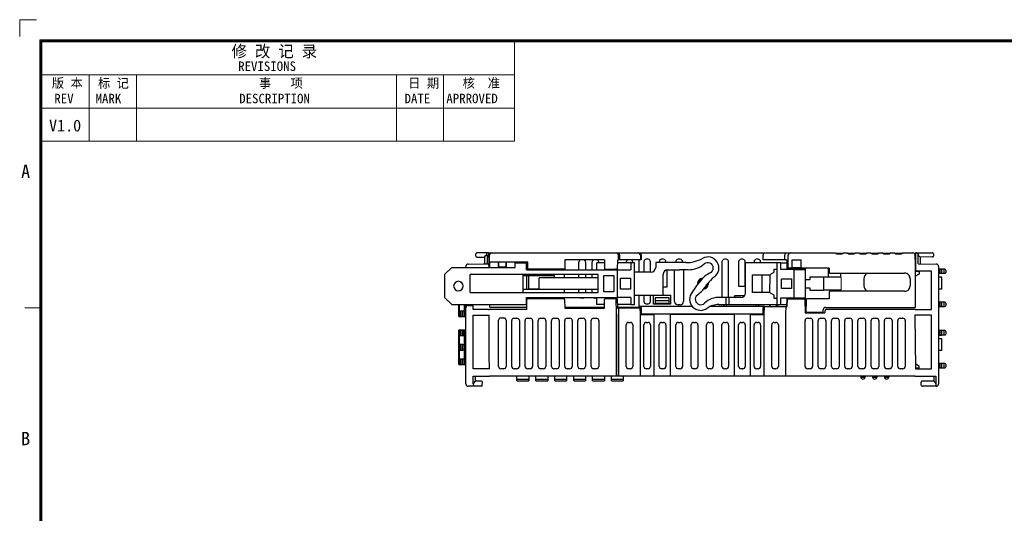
# Model space of a CAD drawing. Header units: millimetres. Extents: x 0 to 427, y 0 to 299.
# Tile 32 of 37: x 0 to 208, y 195 to 299. Entities that reach past the tile are written whole.
import ezdxf
from ezdxf.enums import TextEntityAlignment as Align

# ---------------------------------------------------------------- set-up
doc = ezdxf.new("R2010")
doc.units = ezdxf.units.MM
doc.header["$LTSCALE"] = 23.1
doc.header["$MEASUREMENT"] = 0
doc.layers.get('0').update_dxf_attribs({"lineweight": 18})
for name, color, linetype, lineweight in [('Layer0000', 7, 'Continuous', 25), ('粗实线', 7, 'Continuous', 30), ('细实线层', 7, 'Continuous', 18)]:
    doc.layers.add(name, color=color, linetype=linetype, lineweight=lineweight)
doc.styles.add('鸿蒙CAD', font='txt')

# ---------------------------------------------------------------- blocks, each defined once
blk = doc.blocks.new('Plastic_A3')
at = {"layer": '细实线层'}
for p, q in [((225.46, 633.8), (225.46, 630.27)), ((225.46, 633.8), (229, 633.8)), ((229.71, 338.7), (229.71, 629.56)), ((229.71, 629.56), (648.26, 629.56)), ((229.93, 338.92), (229.93, 629.33)), ((229.93, 629.33), (648.03, 629.33)), ((230.16, 339.15), (230.16, 629.11)), ((230.16, 629.11), (647.81, 629.11)), ((330.16, 608.11), (330.16, 629.11)), ((230.16, 622.11), (330.16, 622.11)), ((240.16, 608.11), (240.16, 622.11)), ((250.16, 608.11), (250.16, 622.11)), ((305.16, 608.11), (305.16, 622.11)), ((315.16, 608.11), (315.16, 622.11)), ((230.16, 615.11), (330.16, 615.11)), ((230.16, 608.11), (330.16, 608.11)), ((229.93, 572.83), (226.54, 572.83))]:
    blk.add_line(p, q, dxfattribs=at)
at = {"layer": '细实线层', "style": '鸿蒙CAD'}
for s, height, p in [('REVISIONS', 2, (271.68, 622.96)), ('REV', 2, (232.79, 616.13)), ('MARK', 2, (241.51, 616.13)), ('DESCRIPTION', 2, (271.9, 616.13)), ('DATE', 2, (306.89, 616.13)), ('APRROVED', 2, (315.73, 616.14)), ('A', 2.82, (225.76, 600.29)), ('B', 2.82, (225.76, 543.79))]:
    blk.add_text(s, height=height, dxfattribs=at).set_placement(p)
at = {"layer": '细实线层', "attachment_point": 7, "style": '鸿蒙CAD'}
for s, insert, char_height, width in [('修 改 记 录', (270.29, 625.59), 2.5, 21.9821), ('版 本', (232.26, 619.17), 2, 9.8795), ('标 记', (242.02, 619.17), 2, 9.692), ('事   项', (276.09, 619.17), 2, 14.2946), ('日 期', (307.65, 619.17), 2, 8.6607), ('核  准', (319.16, 619.18), 2, 11.9152)]:
    blk.add_mtext(s, dxfattribs=dict(at, insert=insert, char_height=char_height, width=width))
at = {"layer": '细实线层', "style": '鸿蒙CAD'}
for tag, p in [('V1.0', (231.67, 610.16)), ('XXXN', (538.26, 343))]:
    blk.add_attdef(tag, p, '', height=2.5, dxfattribs=at)
for tag, height, p in [('XXXE', 2.5, (540.24, 365.07)), ('XXXC', 2.5, (573.27, 365.07)), ('XXXA', 2.5, (624.03, 365.07)), ('XXXG', 2.5, (497.76, 358.07)), ('XXXD', 2.5, (573.27, 358.07)), ('XXXB', 2.5, (624.03, 358.07)), ('XXXK', 2, (514.01, 357.04)), ('mm', 2.5, (540.24, 358.07)), ('XXXM', 2.5, (501.13, 341.19))]:
    blk.add_attdef(tag, text='', height=height, dxfattribs=at).set_placement(p, align=Align.CENTER)
blk.add_attdef('XXXJ', text='', height=2.5, dxfattribs=at).set_placement((503.31, 352.09), align=Align.MIDDLE_RIGHT)

msp = doc.modelspace()

# ---------------------------------------------------------------- linework, layer by layer
for p, q in [((173.891, 244.877), (173.891, 242.077)), ((166.444, 237.427), (166.444, 238.627))]:
    msp.add_line(p, q)
at = {"layer": 'Layer0000', "color": 7, "linetype": 'Continuous', "lineweight": 25}
for p, q in [((96.584, 249.307), (96.584, 249.777)), ((96.78, 249.107), (96.83, 249.106)), ((96.833, 249.977), (96.784, 249.977)), ((96.83, 249.106), (98.386, 249.079)), ((99.128, 249.977), (96.833, 249.977)), ((98.384, 249.079), (98.384, 247.877)), ((98.386, 249.079), (98.718, 249.411)), ((98.718, 249.411), (98.791, 249.484)), ((98.834, 249.707), (98.834, 249.777)), ((99.006, 249.537), (99.006, 247.877)), ((99.279, 249.977), (99.128, 249.977)), ((99.279, 249.977), (99.298, 247.877)), ((99.279, 249.977), (99.951, 249.977)), ((99.44, 248.827), (99.451, 249.479)), ((99.444, 248.027), (99.44, 248.827)), ((101.299, 248.027), (99.444, 248.027)), ((99.444, 248.027), (99.45, 246.927)), ((99.951, 249.977), (125.836, 249.977)), ((103.07, 248.027), (101.299, 248.027)), ((101.37, 246.927), (101.37, 248.027)), ((101.385, 248.027), (101.385, 246.927)), ((102.985, 246.927), (102.985, 248.027)), ((102.999, 248.027), (102.999, 246.927)), ((107.584, 248.027), (103.07, 248.027)), ((107.384, 246.777), (107.384, 248.027)), ((107.584, 246.577), (107.584, 248.027)), ((115.384, 248.527), (115.374, 246.577)), ((123.787, 248.527), (115.384, 248.527)), ((118.383, 246.427), (118.384, 248.027)), ((119.784, 248.027), (119.785, 246.427)), ((121.183, 246.427), (121.184, 248.027)), ((122.584, 248.027), (122.584, 247.877)), ((123.787, 248.527), (123.797, 246.577)), ((125.836, 249.977), (126.28, 249.977)), ((126.28, 249.977), (126.98, 249.977)), ((126.585, 246.577), (126.596, 248.527)), ((126.779, 248.527), (126.596, 248.527)), ((126.781, 248.827), (126.777, 249.479)), ((126.781, 248.827), (126.779, 248.527)), ((126.782, 248.527), (126.779, 248.527)), ((126.982, 248.527), (126.782, 248.527)), ((126.98, 249.977), (130.884, 249.977)), ((126.98, 249.479), (126.98, 249.977)), ((126.98, 249.479), (126.984, 248.827)), ((126.984, 248.827), (126.982, 248.527)), ((131.078, 248.527), (126.982, 248.527)), ((128.384, 247.877), (128.384, 248.027)), ((129.784, 248.027), (129.784, 247.877)), ((130.884, 249.977), (131.384, 249.977)), ((130.892, 249.977), (130.884, 249.977)), ((131.184, 248.527), (131.078, 248.527)), ((131.134, 245.927), (131.134, 248.527)), ((131.384, 248.527), (131.184, 248.527)), ((131.384, 249.977), (131.584, 249.977)), ((131.384, 249.477), (131.384, 248.527)), ((131.584, 248.527), (131.384, 248.527)), ((131.584, 249.977), (157.384, 249.977)), ((131.584, 249.477), (131.584, 249.977)), ((131.584, 249.477), (131.584, 248.527)), ((132.134, 248.127), (132.134, 245.927)), ((132.634, 248.677), (132.634, 248.627)), ((133.034, 248.677), (132.634, 248.677)), ((133.034, 248.627), (133.034, 248.677)), ((133.534, 245.927), (133.534, 248.127)), ((139.683, 247.927), (134.633, 247.927)), ((134.633, 247.927), (134.633, 246.927)), ((135.384, 248.127), (135.384, 247.927)), ((135.884, 248.677), (135.884, 248.627)), ((136.284, 248.677), (135.884, 248.677)), ((136.284, 248.627), (136.284, 248.677)), ((136.784, 247.927), (136.784, 248.127)), ((138.859, 248.127), (138.859, 247.927)), ((139.359, 248.677), (139.359, 248.627)), ((139.809, 248.677), (139.359, 248.677)), ((140.283, 247.927), (139.683, 247.927)), ((139.809, 248.627), (139.809, 248.677)), ((141.003, 247.927), (140.283, 247.927)), ((140.309, 247.927), (140.309, 248.127)), ((148.659, 248.127), (148.659, 240.527)), ((149.159, 248.677), (149.159, 248.627)), ((149.559, 248.677), (149.159, 248.677)), ((149.559, 248.627), (149.559, 248.677)), ((150.059, 240.527), (150.059, 248.127)), ((152.184, 248.127), (152.184, 242.927)), ((152.684, 248.677), (152.684, 248.627)), ((153.084, 248.677), (152.684, 248.677)), ((153.084, 248.627), (153.084, 248.677)), ((153.584, 242.927), (153.584, 248.127)), ((155.434, 248.127), (155.434, 247.877)), ((155.934, 248.677), (155.934, 248.627)), ((156.334, 248.677), (155.934, 248.677)), ((156.334, 248.627), (156.334, 248.677)), ((156.834, 247.877), (156.834, 248.127)), ((157.384, 249.977), (158.084, 249.977)), ((157.384, 249.977), (157.384, 249.477)), ((157.384, 248.484), (157.384, 249.477)), ((157.584, 248.485), (157.384, 248.484)), ((157.784, 248.486), (157.584, 248.485)), ((159.834, 248.493), (157.784, 248.486)), ((158.084, 249.977), (161.987, 249.977)), ((161.987, 248.501), (159.834, 248.493)), ((161.987, 249.977), (162.687, 249.977)), ((161.987, 249.977), (161.987, 249.477)), ((161.987, 248.501), (161.987, 249.477)), ((162.187, 248.501), (161.987, 248.501)), ((162.187, 248.501), (162.215, 248.501)), ((162.215, 248.501), (162.358, 248.502)), ((162.358, 248.502), (162.358, 246.707)), ((162.663, 246.754), (162.663, 249.477)), ((162.687, 249.977), (162.714, 249.977)), ((162.714, 249.977), (163.129, 249.977)), ((163.129, 249.977), (172.634, 249.977)), ((163.481, 248.527), (165.434, 248.527)), ((163.481, 247.752), (163.481, 248.527)), ((165.434, 247.752), (165.434, 248.527)), ((172.634, 249.977), (172.934, 249.777)), ((174.109, 249.827), (172.859, 249.827)), ((172.934, 249.777), (174.034, 249.777)), ((174.034, 249.777), (174.334, 249.977)), ((174.334, 249.977), (175.134, 249.977)), ((175.134, 249.977), (175.434, 249.777)), ((176.609, 249.827), (175.359, 249.827)), ((175.434, 249.777), (176.534, 249.777)), ((176.534, 249.777), (176.834, 249.977)), ((176.834, 249.977), (177.634, 249.977)), ((177.634, 249.977), (177.934, 249.777)), ((179.109, 249.827), (177.859, 249.827)), ((177.934, 249.777), (179.034, 249.777)), ((179.034, 249.777), (179.334, 249.977)), ((179.334, 249.977), (180.134, 249.977)), ((180.134, 249.977), (180.434, 249.777)), ((181.609, 249.827), (180.359, 249.827)), ((180.434, 249.777), (181.534, 249.777)), ((181.534, 249.777), (181.834, 249.977)), ((181.834, 249.977), (182.634, 249.977)), ((182.634, 249.977), (182.934, 249.777)), ((184.109, 249.827), (182.859, 249.827)), ((182.934, 249.777), (184.034, 249.777)), ((184.034, 249.777), (184.334, 249.977)), ((184.334, 249.977), (185.134, 249.977)), ((185.134, 249.977), (185.434, 249.777)), ((186.609, 249.827), (185.359, 249.827)), ((185.434, 249.777), (186.534, 249.777)), ((186.534, 249.777), (186.834, 249.977)), ((186.834, 249.977), (189.036, 249.977)), ((189.614, 249.827), (189.394, 249.827)), ((189.541, 248.677), (189.523, 238.452)), ((189.541, 248.677), (189.536, 249.479)), ((189.541, 248.597), (189.541, 248.677)), ((189.616, 249.977), (189.583, 246.22)), ((189.761, 249.977), (189.616, 249.977)), ((189.761, 249.977), (193.134, 249.977)), ((190.134, 249.704), (190.134, 249.777)), ((190.134, 247.685), (190.134, 249.704)), ((190.168, 249.492), (190.25, 249.411)), ((190.25, 249.411), (190.584, 249.077)), ((193.187, 249.122), (190.584, 249.077)), ((190.584, 249.077), (190.584, 247.677)), ((193.184, 249.977), (193.134, 249.977)), ((193.138, 249.121), (193.187, 249.122)), ((193.384, 249.777), (193.384, 249.322)), ((91.483, 246.927), (89.983, 245.427)), ((91.483, 246.927), (104.883, 246.927)), ((94.484, 246.927), (94.484, 247.115)), ((94.975, 247.615), (98.384, 247.675)), ((98.384, 247.877), (98.375, 247.675)), ((98.584, 247.677), (99.006, 247.677)), ((99.006, 247.677), (99.006, 247.877)), ((99.006, 247.677), (99.299, 247.677)), ((99.292, 247.677), (99.299, 246.927)), ((99.298, 247.877), (99.299, 247.677)), ((102.985, 246.975), (101.385, 246.975)), ((104.883, 246.927), (104.883, 247.877)), ((104.883, 247.877), (107.283, 247.877)), ((107.283, 247.877), (107.384, 247.877)), ((107.283, 246.427), (107.283, 247.877)), ((107.283, 246.427), (126.583, 246.427)), ((115.374, 246.577), (107.584, 246.577)), ((113.983, 246.577), (113.983, 246.427)), ((115.373, 246.427), (115.374, 246.577)), ((122.183, 246.427), (122.183, 247.877)), ((123.79, 247.877), (122.183, 247.877)), ((123.797, 246.577), (126.095, 246.577)), ((126.294, 246.577), (126.095, 246.577)), ((126.585, 246.577), (126.294, 246.577)), ((126.583, 246.427), (129.383, 246.427)), ((126.583, 240.527), (126.583, 246.427)), ((129.383, 247.877), (126.592, 247.877)), ((130.183, 247.877), (129.383, 247.877)), ((129.383, 247.877), (129.383, 246.427)), ((130.183, 239.077), (130.183, 247.877)), ((133.633, 245.927), (130.183, 245.927)), ((137.008, 246.411), (137.006, 242.705)), ((137.183, 246.427), (139.683, 246.427)), ((138.639, 239.727), (138.634, 246.427)), ((140.283, 246.427), (139.683, 246.427)), ((141.526, 246.427), (140.283, 246.427)), ((140.533, 246.427), (140.529, 239.727)), ((153.633, 241.527), (153.633, 247.877)), ((160.333, 247.877), (153.633, 247.877)), ((158.733, 245.377), (159.733, 245.877)), ((159.733, 245.877), (159.733, 246.527)), ((159.733, 246.527), (160.333, 246.527)), ((160.333, 239.077), (160.333, 247.877)), ((161.133, 247.877), (160.333, 247.877)), ((161.133, 246.477), (161.133, 247.877)), ((161.133, 247.877), (162.358, 247.877)), ((163.933, 246.477), (161.133, 246.477)), ((162.358, 246.707), (162.661, 246.753)), ((162.358, 246.707), (166.234, 246.707)), ((162.661, 246.753), (162.663, 246.754)), ((163.253, 246.753), (162.661, 246.753)), ((163.285, 246.721), (163.253, 246.753)), ((165.63, 246.721), (163.285, 246.721)), ((163.481, 246.924), (163.481, 247.752)), ((163.481, 246.924), (165.434, 246.923)), ((163.933, 240.477), (163.933, 246.477)), ((163.933, 246.477), (166.233, 246.477)), ((165.434, 246.924), (165.434, 247.752)), ((165.662, 246.753), (165.63, 246.721)), ((171.31, 246.753), (165.662, 246.753)), ((166.233, 246.707), (166.233, 246.477)), ((166.233, 246.477), (166.233, 240.477)), ((166.234, 246.707), (166.234, 246.73)), ((171.287, 246.73), (171.184, 246.627)), ((171.184, 244.877), (171.184, 246.627)), ((171.287, 246.73), (171.31, 246.753)), ((171.31, 246.753), (171.31, 245.899)), ((190.434, 246.027), (189.536, 246.027)), ((189.583, 246.22), (189.675, 246.127)), ((189.675, 246.127), (189.674, 246.027)), ((192.984, 246.127), (189.675, 246.127)), ((190.134, 247.685), (193.996, 247.617)), ((190.429, 245.525), (190.434, 246.027)), ((192.984, 238.002), (192.984, 246.127)), ((194.484, 247.12), (194.484, 222.277)), ((194.584, 246.545), (194.484, 246.546)), ((194.784, 246.543), (194.584, 246.545)), ((194.934, 246.542), (194.784, 246.543)), ((194.784, 246.543), (194.784, 245.613)), ((195.084, 246.54), (194.934, 246.542)), ((195.284, 246.539), (195.084, 246.54)), ((195.084, 246.54), (195.084, 245.615)), ((195.384, 246.538), (195.284, 246.539)), ((195.584, 246.536), (195.384, 246.538)), ((195.785, 246.534), (195.584, 246.536)), ((195.584, 246.536), (195.584, 245.62)), ((195.984, 246.334), (195.984, 245.821)), ((89.983, 245.427), (89.983, 240.577)), ((122.483, 245.427), (95.383, 245.427)), ((95.383, 241.577), (95.383, 245.427)), ((106.583, 241.577), (106.583, 245.427)), ((106.583, 245.227), (107.347, 245.227)), ((107.35, 245.227), (107.45, 245.227)), ((107.35, 242.277), (107.35, 245.227)), ((107.45, 245.227), (107.57, 245.226)), ((107.57, 245.226), (113.184, 245.226)), ((107.57, 245.226), (107.7, 245.226)), ((107.7, 245.226), (107.7, 242.278)), ((109.983, 242.277), (109.983, 244.727)), ((122.386, 244.727), (109.983, 244.727)), ((113.152, 245.195), (113.184, 245.226)), ((113.184, 245.226), (113.184, 244.727)), ((115.364, 244.727), (115.368, 245.427)), ((118.382, 244.727), (118.382, 245.427)), ((119.785, 245.427), (119.786, 244.727)), ((121.182, 244.727), (121.182, 245.427)), ((122.386, 244.727), (122.386, 242.277)), ((122.483, 241.577), (122.483, 245.427)), ((123.683, 241.777), (123.683, 245.177)), ((123.683, 245.177), (125.783, 245.177)), ((125.783, 245.177), (125.783, 241.777)), ((127.183, 244.627), (129.283, 244.627)), ((127.183, 242.327), (127.183, 244.627)), ((129.283, 244.627), (129.283, 242.327)), ((136.183, 241.027), (136.183, 245.427)), ((144.161, 244.177), (143.369, 243.175)), ((143.67, 243.736), (143.63, 243.776)), ((144.337, 244.483), (144.377, 244.443)), ((146.22, 244.125), (145.826, 243.732)), ((146.22, 244.125), (146.178, 244.133)), ((146.205, 244.161), (146.22, 244.125)), ((155.133, 245.377), (158.733, 245.377)), ((155.133, 241.577), (155.133, 245.377)), ((157.058, 245.377), (157.055, 241.577)), ((158.802, 241.542), (158.822, 245.421)), ((161.233, 244.477), (163.333, 244.477)), ((161.233, 242.477), (161.233, 244.477)), ((163.333, 244.477), (163.333, 242.477)), ((166.233, 244.377), (167.233, 244.377)), ((170.229, 244.877), (167.233, 244.877)), ((167.233, 244.877), (167.233, 244.377)), ((170.229, 242.077), (170.229, 244.877)), ((173.891, 244.877), (170.229, 244.877)), ((171.51, 245.699), (187.307, 245.699)), ((173.767, 245.685), (173.767, 244.877)), ((178.688, 244.532), (178.688, 243.021)), ((188.457, 244.55), (188.457, 243.004)), ((189.534, 245.077), (190.429, 245.525)), ((194.584, 245.611), (194.484, 245.61)), ((195.147, 244.827), (194.484, 244.827)), ((194.784, 245.613), (194.584, 245.611)), ((194.934, 245.614), (194.784, 245.613)), ((195.084, 245.615), (194.934, 245.614)), ((195.284, 245.617), (195.084, 245.615)), ((195.147, 242.327), (195.147, 244.827)), ((195.384, 245.618), (195.284, 245.617)), ((195.584, 245.62), (195.384, 245.618)), ((195.785, 245.621), (195.584, 245.62)), ((107.291, 242.277), (106.583, 242.277)), ((107.351, 242.277), (107.291, 242.277)), ((107.45, 242.277), (107.351, 242.277)), ((107.621, 242.277), (107.45, 242.277)), ((107.7, 242.278), (107.621, 242.277)), ((109.983, 242.277), (107.621, 242.277)), ((109.983, 242.301), (107.7, 242.278)), ((122.386, 242.277), (109.983, 242.277)), ((115.347, 241.577), (115.351, 242.277)), ((118.381, 241.577), (118.381, 242.277)), ((119.787, 242.277), (119.787, 241.577)), ((121.181, 241.577), (121.181, 242.277)), ((125.783, 241.777), (123.683, 241.777)), ((129.283, 242.327), (127.183, 242.327)), ((137.006, 242.705), (136.183, 242.705)), ((143.369, 243.175), (142.377, 241.705)), ((143.055, 242.828), (143.303, 243.076)), ((143.055, 242.828), (143.126, 242.814)), ((144.903, 242.502), (144.935, 242.47)), ((145.643, 243.177), (145.602, 243.218)), ((152.184, 242.927), (153.584, 242.927)), ((153.584, 242.927), (153.633, 242.877)), ((163.333, 242.477), (161.233, 242.477)), ((166.233, 242.577), (167.233, 242.577)), ((167.233, 242.577), (167.233, 242.077)), ((167.233, 242.077), (170.229, 242.077)), ((173.891, 242.077), (170.229, 242.077)), ((171.31, 241.654), (171.31, 240.251)), ((187.307, 241.854), (171.51, 241.854)), ((173.767, 242.077), (173.767, 241.868)), ((195.147, 242.327), (194.484, 242.327)), ((89.983, 240.577), (91.483, 239.077)), ((95.383, 241.577), (122.483, 241.577)), ((107.283, 240.527), (126.583, 240.527)), ((107.283, 239.077), (107.283, 240.527)), ((107.384, 238.002), (107.402, 240.128)), ((107.602, 240.327), (115.165, 240.327)), ((113.983, 240.327), (113.983, 240.527)), ((115.34, 240.223), (115.342, 240.527)), ((115.365, 240.128), (115.381, 238.277)), ((119.284, 240.423), (118.884, 240.423)), ((122.084, 240.423), (121.684, 240.423)), ((122.183, 239.077), (122.183, 240.527)), ((123.786, 238.277), (123.802, 240.128)), ((124.002, 240.327), (126.23, 240.327)), ((126.23, 240.327), (126.514, 240.327)), ((126.23, 240.327), (126.284, 237.235)), ((126.515, 240.327), (126.514, 240.327)), ((126.514, 240.327), (126.552, 238.277)), ((129.383, 240.527), (126.583, 240.527)), ((129.383, 240.527), (129.383, 239.077)), ((130.183, 241.027), (136.183, 241.027)), ((131.134, 238.627), (131.134, 241.027)), ((132.134, 241.027), (132.134, 239.727)), ((133.534, 239.727), (133.534, 241.027)), ((134.18, 239.122), (134.177, 241.027)), ((134.497, 239.837), (134.495, 239.362)), ((134.501, 240.477), (134.497, 239.837)), ((137.47, 239.837), (134.497, 239.837)), ((137.467, 240.477), (134.501, 240.477)), ((136.183, 241.033), (137.791, 241.033)), ((137.47, 239.837), (137.467, 240.477)), ((137.473, 239.362), (137.47, 239.837)), ((137.791, 241.033), (137.788, 239.122)), ((149.533, 240.527), (148.29, 240.527)), ((149.533, 239.077), (149.533, 240.527)), ((150.133, 240.527), (149.533, 240.527)), ((152.633, 240.527), (150.133, 240.527)), ((150.133, 240.527), (150.133, 239.077)), ((153.433, 240.927), (151.284, 240.927)), ((151.284, 240.927), (151.284, 240.527)), ((158.733, 241.577), (155.133, 241.577)), ((159.733, 241.077), (158.733, 241.577)), ((159.733, 240.327), (159.733, 241.077)), ((160.333, 240.327), (159.733, 240.327)), ((161.133, 240.477), (163.933, 240.477)), ((161.133, 239.077), (161.133, 240.477)), ((162.441, 240.277), (162.411, 238.677)), ((162.413, 238.677), (162.442, 240.277)), ((162.442, 240.277), (162.441, 240.277)), ((162.737, 240.277), (162.442, 240.277)), ((162.737, 240.277), (166.009, 240.277)), ((163.933, 240.477), (166.233, 240.477)), ((166.209, 240.078), (166.234, 237.277)), ((166.214, 239.558), (166.233, 239.577)), ((166.233, 240.477), (166.233, 239.577)), ((171.31, 240.251), (166.56, 240.251)), ((166.56, 238.627), (166.56, 240.251)), ((194.725, 239.592), (194.484, 239.594)), ((194.784, 239.592), (194.725, 239.592)), ((194.934, 239.59), (194.784, 239.592)), ((194.784, 239.592), (194.784, 238.662)), ((195.084, 239.589), (194.934, 239.59)), ((195.284, 239.587), (195.084, 239.589)), ((195.084, 239.589), (195.084, 238.664)), ((195.384, 239.587), (195.284, 239.587)), ((195.584, 239.585), (195.384, 239.587)), ((195.785, 239.583), (195.584, 239.585)), ((195.584, 239.585), (195.584, 238.669)), ((91.483, 239.077), (107.283, 239.077)), ((92.984, 236.555), (92.984, 239.077)), ((93.042, 239.077), (93.042, 237.729)), ((93.042, 237.729), (93.132, 237.73)), ((93.132, 237.73), (93.184, 237.731)), ((93.184, 237.731), (93.332, 237.732)), ((93.184, 236.553), (93.184, 237.731)), ((93.332, 237.732), (93.684, 237.735)), ((93.332, 236.552), (93.332, 237.732)), ((93.684, 237.735), (93.832, 237.736)), ((93.684, 236.549), (93.684, 237.735)), ((93.832, 237.736), (94.184, 237.741)), ((93.832, 236.548), (93.832, 237.736)), ((94.184, 236.544), (94.184, 239.077)), ((94.384, 236.543), (94.384, 239.077)), ((94.484, 238.372), (94.484, 239.077)), ((94.484, 222.277), (94.484, 238.372)), ((94.984, 238.872), (95.984, 238.872)), ((95.984, 238.002), (95.984, 239.077)), ((98.297, 238.002), (95.984, 238.002)), ((99.265, 238.002), (98.297, 238.002)), ((99.265, 238.002), (99.384, 238.002)), ((107.384, 238.002), (99.384, 238.002)), ((99.491, 239.077), (99.493, 238.626)), ((107.388, 238.427), (99.693, 238.427)), ((107.393, 239.077), (107.283, 239.077)), ((123.788, 238.427), (115.38, 238.427)), ((115.381, 238.277), (123.786, 238.277)), ((123.793, 239.077), (122.183, 239.077)), ((129.383, 239.077), (126.538, 239.077)), ((131.584, 238.427), (126.55, 238.427)), ((126.552, 238.277), (126.741, 238.277)), ((126.741, 238.277), (126.742, 238.277)), ((126.742, 238.277), (126.784, 237.085)), ((126.941, 238.277), (126.742, 238.277)), ((131.14, 238.277), (126.941, 238.277)), ((129.383, 239.077), (130.183, 239.077)), ((142.393, 238.627), (131.134, 238.627)), ((131.34, 238.277), (131.14, 238.277)), ((131.384, 237.026), (131.34, 238.277)), ((131.584, 238.427), (131.584, 237.327)), ((132.634, 239.227), (133.034, 239.227)), ((137.788, 239.122), (134.18, 239.122)), ((134.495, 239.362), (137.473, 239.362)), ((134.495, 239.327), (134.495, 239.362)), ((134.495, 239.327), (137.473, 239.327)), ((137.473, 239.327), (137.473, 239.362)), ((139.809, 239.007), (139.359, 239.007)), ((157.64, 238.627), (146.112, 238.627)), ((147.981, 239.077), (149.533, 239.077)), ((149.159, 239.077), (149.159, 239.007)), ((149.559, 239.007), (149.159, 239.007)), ((149.533, 239.077), (150.133, 239.077)), ((149.559, 239.077), (149.559, 239.007)), ((150.133, 239.077), (160.333, 239.077)), ((155.934, 239.077), (155.934, 239.007)), ((156.334, 239.007), (155.934, 239.007)), ((156.334, 239.077), (156.334, 239.007)), ((157.384, 237.327), (157.384, 238.427)), ((157.384, 238.427), (157.633, 238.427)), ((157.584, 237.026), (157.642, 238.677)), ((157.642, 238.677), (157.841, 238.677)), ((157.841, 238.677), (162.041, 238.677)), ((158.787, 238.677), (158.789, 239.077)), ((158.794, 239.077), (158.792, 238.677)), ((160.108, 239.077), (160.108, 238.677)), ((160.333, 239.077), (161.133, 239.077)), ((160.373, 239.077), (160.375, 238.676)), ((161.133, 239.077), (162.419, 239.077)), ((162.041, 238.677), (162.239, 238.677)), ((162.184, 237.085), (162.239, 238.677)), ((162.185, 237.085), (162.241, 238.677)), ((162.239, 238.677), (162.241, 238.677)), ((162.241, 238.677), (162.413, 238.677)), ((166.56, 238.627), (166.222, 238.627)), ((170.075, 237.427), (170.08, 237.956)), ((170.484, 237.477), (170.484, 237.802)), ((170.58, 238.452), (189.323, 238.452)), ((189.511, 238.002), (170.684, 238.002)), ((189.323, 238.452), (189.523, 238.452)), ((189.511, 238.002), (189.604, 238.002)), ((189.604, 238.002), (192.984, 238.002)), ((194.484, 238.659), (194.72, 238.661)), ((194.72, 238.661), (194.784, 238.662)), ((194.784, 238.662), (194.934, 238.663)), ((194.934, 238.663), (195.084, 238.664)), ((195.084, 238.664), (195.284, 238.666)), ((195.284, 238.666), (195.384, 238.667)), ((195.384, 238.667), (195.584, 238.669)), ((195.584, 238.669), (195.785, 238.67)), ((195.984, 239.383), (195.984, 238.87)), ((92.984, 236.555), (93.132, 236.554)), ((93.132, 236.554), (93.184, 236.553)), ((93.184, 236.553), (93.332, 236.552)), ((93.332, 236.552), (93.684, 236.549)), ((93.684, 236.549), (93.832, 236.548)), ((93.832, 236.548), (94.184, 236.544)), ((94.184, 236.544), (94.384, 236.543)), ((94.384, 236.543), (94.484, 236.542)), ((95.984, 232.331), (95.984, 236.802)), ((95.984, 236.802), (99.387, 236.802)), ((99.431, 228.277), (99.387, 236.802)), ((101.384, 225.977), (101.384, 235.727)), ((101.884, 236.227), (102.484, 236.227)), ((102.984, 235.727), (102.984, 225.977)), ((104.184, 225.977), (104.184, 235.677)), ((104.684, 236.177), (105.284, 236.177)), ((105.784, 235.677), (105.784, 225.977)), ((106.984, 225.977), (106.984, 235.677)), ((107.484, 236.177), (108.084, 236.177)), ((108.584, 235.677), (108.584, 225.977)), ((109.784, 225.977), (109.784, 235.677)), ((110.284, 236.177), (110.884, 236.177)), ((111.384, 235.677), (111.384, 225.977)), ((112.584, 225.977), (112.584, 235.677)), ((113.084, 236.177), (113.684, 236.177)), ((114.184, 235.677), (114.184, 225.977)), ((115.384, 225.977), (115.384, 235.677)), ((115.884, 236.177), (116.484, 236.177)), ((116.984, 235.677), (116.984, 225.977)), ((118.184, 225.977), (118.184, 235.677)), ((118.684, 236.177), (119.284, 236.177)), ((119.784, 235.677), (119.784, 225.977)), ((120.984, 225.977), (120.984, 235.677)), ((121.484, 236.177), (122.084, 236.177)), ((122.584, 235.677), (122.584, 225.977)), ((126.284, 237.235), (126.284, 223.977)), ((126.783, 237.085), (126.784, 237.085)), ((126.783, 237.085), (126.783, 223.977)), ((126.784, 223.977), (126.784, 237.085)), ((131.384, 223.977), (131.384, 237.026)), ((131.565, 237.277), (131.59, 237.277)), ((131.584, 236.977), (134.042, 236.977)), ((131.784, 237.127), (157.184, 237.127)), ((134.241, 236.97), (134.284, 236.942)), ((134.284, 223.977), (134.284, 236.942)), ((151.284, 236.977), (137.684, 236.977)), ((137.684, 236.977), (137.684, 223.977)), ((151.284, 223.977), (151.284, 236.977)), ((154.684, 236.942), (154.726, 236.97)), ((154.684, 223.977), (154.684, 236.942)), ((154.926, 236.977), (157.384, 236.977)), ((157.584, 237.026), (157.584, 237.033)), ((157.584, 223.977), (157.584, 237.026)), ((162.184, 237.085), (162.185, 237.085)), ((162.184, 223.977), (162.184, 237.085)), ((162.185, 223.977), (162.185, 237.085)), ((166.234, 237.277), (170.284, 237.277)), ((166.234, 225.977), (166.234, 235.677)), ((166.444, 237.427), (166.644, 237.427)), ((166.644, 237.427), (170.075, 237.427)), ((166.734, 236.177), (167.334, 236.177)), ((167.834, 235.677), (167.834, 225.977)), ((169.034, 225.977), (169.034, 235.677)), ((169.534, 236.177), (170.134, 236.177)), ((170.634, 235.677), (170.634, 225.977)), ((171.834, 225.977), (171.834, 235.677)), ((172.334, 236.177), (172.934, 236.177)), ((173.434, 235.677), (173.434, 225.977)), ((174.634, 225.977), (174.634, 235.677)), ((175.134, 236.177), (175.734, 236.177)), ((176.234, 235.677), (176.234, 225.977)), ((177.434, 225.977), (177.434, 235.677)), ((177.934, 236.177), (178.534, 236.177)), ((179.034, 235.677), (179.034, 225.977)), ((180.234, 225.977), (180.234, 235.677)), ((180.734, 236.177), (181.334, 236.177)), ((181.834, 235.677), (181.834, 225.977)), ((183.034, 225.977), (183.034, 235.677)), ((183.534, 236.177), (184.134, 236.177)), ((184.634, 235.677), (184.634, 225.977)), ((185.834, 225.977), (185.834, 235.677)), ((186.334, 236.177), (186.934, 236.177)), ((187.434, 235.677), (187.434, 225.977)), ((189.485, 236.802), (189.584, 225.477)), ((192.984, 236.802), (189.485, 236.802)), ((192.984, 225.477), (192.984, 236.802)), ((93.132, 233.63), (92.984, 233.629)), ((92.984, 226.395), (92.984, 233.629)), ((93.184, 233.631), (93.132, 233.63)), ((93.332, 233.632), (93.184, 233.631)), ((93.184, 233.631), (93.184, 232.453)), ((93.684, 233.635), (93.332, 233.632)), ((93.332, 233.632), (93.332, 232.452)), ((93.832, 233.636), (93.684, 233.635)), ((93.684, 233.635), (93.684, 232.449)), ((94.184, 233.639), (93.832, 233.636)), ((93.832, 233.636), (93.832, 232.448)), ((94.384, 233.641), (94.184, 233.639)), ((94.184, 226.384), (94.184, 233.639)), ((94.484, 233.642), (94.384, 233.641)), ((94.384, 226.383), (94.384, 233.641)), ((128.384, 225.977), (128.384, 234.777)), ((128.884, 235.277), (129.284, 235.277)), ((129.784, 234.777), (129.784, 225.977)), ((132.134, 225.977), (132.134, 234.777)), ((132.634, 235.277), (133.034, 235.277)), ((133.534, 234.777), (133.534, 225.977)), ((135.384, 225.977), (135.384, 234.777)), ((135.884, 235.277), (136.284, 235.277)), ((136.784, 234.777), (136.784, 225.977)), ((138.909, 225.977), (138.909, 234.777)), ((139.409, 235.277), (139.809, 235.277)), ((140.309, 234.777), (140.309, 225.977)), ((142.159, 225.977), (142.159, 234.777)), ((142.659, 235.277), (143.059, 235.277)), ((143.559, 234.777), (143.559, 225.977)), ((145.409, 225.977), (145.409, 234.777)), ((145.909, 235.277), (146.309, 235.277)), ((146.809, 234.777), (146.809, 225.977)), ((148.659, 225.977), (148.659, 234.777)), ((149.159, 235.277), (149.559, 235.277)), ((150.059, 234.777), (150.059, 225.977)), ((152.184, 225.977), (152.184, 234.777)), ((152.684, 235.277), (153.084, 235.277)), ((153.584, 234.777), (153.584, 225.977)), ((155.434, 225.977), (155.434, 234.777)), ((155.934, 235.277), (156.334, 235.277)), ((156.834, 234.777), (156.834, 225.977)), ((159.184, 225.977), (159.182, 234.777)), ((159.684, 235.277), (160.084, 235.277)), ((160.584, 234.777), (160.584, 225.977)), ((194.584, 233.545), (194.484, 233.546)), ((194.784, 233.543), (194.584, 233.545)), ((194.934, 233.542), (194.784, 233.543)), ((194.784, 233.543), (194.784, 232.613)), ((195.084, 233.54), (194.934, 233.542)), ((195.284, 233.539), (195.084, 233.54)), ((195.084, 233.54), (195.084, 232.615)), ((195.384, 233.538), (195.284, 233.539)), ((195.584, 233.536), (195.384, 233.538)), ((195.785, 233.534), (195.584, 233.536)), ((195.584, 233.536), (195.584, 232.62)), ((195.984, 233.334), (195.984, 232.821)), ((93.132, 232.454), (93.042, 232.454)), ((93.042, 232.454), (93.042, 230.599)), ((93.184, 232.453), (93.132, 232.454)), ((93.332, 232.452), (93.184, 232.453)), ((93.684, 232.449), (93.332, 232.452)), ((93.832, 232.448), (93.684, 232.449)), ((94.184, 232.442), (93.832, 232.448)), ((95.984, 225.477), (95.984, 232.331)), ((194.484, 232.61), (194.584, 232.611)), ((195.147, 231.827), (194.484, 231.827)), ((194.584, 232.611), (194.784, 232.613)), ((194.784, 232.613), (194.934, 232.614)), ((194.934, 232.614), (195.084, 232.615)), ((195.084, 232.615), (195.284, 232.617)), ((195.147, 229.327), (195.147, 231.827)), ((195.284, 232.617), (195.384, 232.618)), ((195.384, 232.618), (195.584, 232.62)), ((195.584, 232.62), (195.785, 232.621)), ((93.042, 230.599), (93.132, 230.6)), ((93.132, 229.424), (93.042, 229.424)), ((93.042, 229.424), (93.042, 227.569)), ((93.132, 230.6), (93.184, 230.601)), ((93.132, 229.424), (93.184, 229.423)), ((93.332, 230.602), (93.184, 230.601)), ((93.184, 229.423), (93.184, 230.601)), ((93.184, 229.423), (93.332, 229.422)), ((93.684, 230.605), (93.332, 230.602)), ((93.332, 229.422), (93.332, 230.602)), ((93.332, 229.422), (93.684, 229.419)), ((93.832, 230.606), (93.684, 230.605)), ((93.684, 229.419), (93.684, 230.605)), ((93.684, 229.419), (93.832, 229.418)), ((93.832, 230.606), (94.184, 230.611)), ((93.832, 229.418), (93.832, 230.606)), ((94.184, 229.412), (93.832, 229.418)), ((174.638, 230.877), (174.634, 230.877)), ((195.147, 229.327), (194.484, 229.327)), ((93.042, 227.569), (93.132, 227.57)), ((93.132, 227.57), (93.184, 227.571)), ((93.184, 227.571), (93.332, 227.572)), ((93.184, 226.393), (93.184, 227.571)), ((93.332, 227.572), (93.684, 227.575)), ((93.332, 226.392), (93.332, 227.572)), ((93.684, 227.575), (93.832, 227.576)), ((93.684, 226.389), (93.684, 227.575)), ((93.832, 227.576), (94.184, 227.581)), ((93.832, 226.388), (93.832, 227.576)), ((99.446, 225.461), (99.431, 228.277)), ((92.984, 226.395), (93.132, 226.394)), ((93.132, 226.394), (93.184, 226.393)), ((93.184, 226.393), (93.332, 226.392)), ((93.332, 226.392), (93.684, 226.389)), ((93.684, 226.389), (93.832, 226.388)), ((93.832, 226.388), (94.184, 226.384)), ((94.184, 226.384), (94.384, 226.383)), ((94.384, 226.383), (94.484, 226.382)), ((98.184, 225.477), (95.984, 225.477)), ((98.184, 225.462), (98.184, 225.477)), ((98.384, 225.462), (98.184, 225.462)), ((99.174, 225.462), (98.384, 225.462)), ((102.484, 225.477), (101.884, 225.477)), ((105.284, 225.477), (104.684, 225.477)), ((108.084, 225.477), (107.484, 225.477)), ((110.884, 225.477), (110.284, 225.477)), ((113.684, 225.477), (113.084, 225.477)), ((116.484, 225.477), (115.884, 225.477)), ((119.284, 225.477), (118.684, 225.477)), ((122.084, 225.477), (121.484, 225.477)), ((129.284, 225.477), (128.884, 225.477)), ((133.034, 225.477), (132.634, 225.477)), ((136.284, 225.477), (135.884, 225.477)), ((139.809, 225.477), (139.409, 225.477)), ((143.059, 225.477), (142.659, 225.477)), ((146.309, 225.477), (145.909, 225.477)), ((149.559, 225.477), (149.159, 225.477)), ((153.084, 225.477), (152.684, 225.477)), ((156.334, 225.477), (155.934, 225.477)), ((160.084, 225.477), (159.684, 225.477)), ((167.334, 225.477), (166.734, 225.477)), ((170.134, 225.477), (169.534, 225.477)), ((172.934, 225.477), (172.334, 225.477)), ((175.734, 225.477), (175.134, 225.477)), ((178.534, 225.477), (177.934, 225.477)), ((181.334, 225.477), (180.734, 225.477)), ((184.134, 225.477), (183.534, 225.477)), ((186.934, 225.477), (186.334, 225.477)), ((189.574, 226.578), (190.297, 226.091)), ((190.306, 225.577), (189.583, 225.577)), ((189.584, 225.477), (192.984, 225.477)), ((190.297, 226.091), (190.306, 225.591)), ((190.306, 225.591), (190.306, 225.577)), ((194.584, 226.594), (194.484, 226.594)), ((194.484, 225.659), (194.584, 225.66)), ((194.784, 226.592), (194.584, 226.594)), ((194.584, 225.66), (194.784, 225.662)), ((194.934, 226.59), (194.784, 226.592)), ((194.784, 226.592), (194.784, 225.662)), ((194.784, 225.662), (194.934, 225.663)), ((195.084, 226.589), (194.934, 226.59)), ((194.934, 225.663), (195.084, 225.664)), ((195.284, 226.587), (195.084, 226.589)), ((195.084, 226.589), (195.084, 225.664)), ((195.084, 225.664), (195.284, 225.666)), ((195.384, 226.587), (195.284, 226.587)), ((195.284, 225.666), (195.384, 225.667)), ((195.584, 226.585), (195.384, 226.587)), ((195.384, 225.667), (195.584, 225.669)), ((195.785, 226.583), (195.584, 226.585)), ((195.584, 226.585), (195.584, 225.669)), ((195.584, 225.669), (195.785, 225.67)), ((195.984, 226.383), (195.984, 225.87)), ((96.034, 222.336), (96.034, 223.927)), ((96.034, 223.927), (99.464, 223.927)), ((96.484, 222.877), (96.484, 223.927)), ((99.464, 223.927), (99.464, 223.977)), ((99.464, 223.977), (126.284, 223.977)), ((105.284, 223.203), (105.284, 223.977)), ((105.284, 222.922), (105.284, 223.203)), ((107.784, 223.203), (105.284, 223.203)), ((105.284, 222.922), (107.784, 222.922)), ((107.784, 223.977), (107.784, 223.203)), ((107.784, 223.203), (107.784, 222.922)), ((109.284, 223.203), (109.284, 223.977)), ((109.284, 222.922), (109.284, 223.203)), ((111.784, 223.203), (109.284, 223.203)), ((109.284, 222.922), (111.784, 222.922)), ((111.784, 223.977), (111.784, 223.203)), ((111.784, 223.203), (111.784, 222.922)), ((113.284, 223.203), (113.284, 223.977)), ((113.284, 222.922), (113.284, 223.203)), ((115.784, 223.203), (113.284, 223.203)), ((113.284, 222.922), (115.784, 222.922)), ((115.784, 223.977), (115.784, 223.203)), ((115.784, 223.203), (115.784, 222.922)), ((117.284, 223.203), (117.284, 223.977)), ((117.284, 222.922), (117.284, 223.203)), ((119.784, 223.203), (117.284, 223.203)), ((117.284, 222.922), (119.784, 222.922)), ((119.784, 223.977), (119.784, 223.203)), ((119.784, 223.203), (119.784, 222.922)), ((121.284, 223.203), (121.284, 223.977)), ((121.284, 222.922), (121.284, 223.203)), ((123.784, 223.203), (121.284, 223.203)), ((121.284, 222.922), (123.784, 222.922)), ((123.784, 223.977), (123.784, 223.203)), ((123.784, 223.203), (123.784, 222.922)), ((125.284, 223.203), (125.284, 223.977)), ((125.284, 222.922), (125.284, 223.203)), ((127.784, 223.203), (125.284, 223.203)), ((125.284, 222.922), (127.784, 222.922)), ((126.284, 223.977), (126.783, 223.977)), ((126.783, 223.977), (126.784, 223.977)), ((126.784, 223.977), (126.984, 223.977)), ((126.984, 223.977), (131.184, 223.977)), ((127.784, 223.977), (127.784, 223.203)), ((127.784, 223.203), (127.784, 222.922)), ((131.184, 223.977), (131.384, 223.977)), ((131.384, 223.977), (131.584, 223.977)), ((131.584, 223.977), (134.042, 223.977)), ((134.042, 223.977), (134.241, 223.977)), ((134.241, 223.977), (134.284, 223.977)), ((134.284, 223.977), (137.684, 223.977)), ((137.684, 223.977), (137.712, 223.977)), ((137.712, 223.977), (137.912, 223.977)), ((137.912, 223.977), (151.056, 223.977)), ((151.056, 223.977), (151.256, 223.977)), ((151.256, 223.977), (151.284, 223.977)), ((151.284, 223.977), (154.684, 223.977)), ((154.684, 223.977), (154.726, 223.977)), ((154.726, 223.977), (154.926, 223.977)), ((154.926, 223.977), (157.384, 223.977)), ((157.384, 223.977), (157.584, 223.977)), ((157.584, 223.977), (157.784, 223.977)), ((157.784, 223.977), (161.984, 223.977)), ((161.984, 223.977), (162.184, 223.977)), ((162.184, 223.977), (162.185, 223.977)), ((162.185, 223.977), (162.684, 223.977)), ((162.684, 223.977), (189.503, 223.977)), ((178.034, 223.977), (178.034, 223.727)), ((178.034, 223.727), (178.484, 223.727)), ((178.484, 223.727), (178.934, 223.727)), ((178.934, 223.977), (178.934, 223.727)), ((180.534, 223.977), (180.534, 223.727)), ((180.534, 223.727), (180.984, 223.727)), ((180.984, 223.727), (181.434, 223.727)), ((181.434, 223.977), (181.434, 223.727)), ((183.034, 223.977), (183.034, 223.727)), ((183.034, 223.727), (183.484, 223.727)), ((183.484, 223.727), (183.934, 223.727)), ((183.934, 223.977), (183.934, 223.727)), ((189.503, 223.977), (189.504, 223.927)), ((189.504, 223.927), (193.934, 223.927)), ((193.484, 223.927), (193.484, 222.877)), ((193.934, 223.927), (193.934, 222.25)), ((96.244, 221.777), (94.984, 221.777)), ((96.034, 222.261), (96.034, 222.336)), ((96.034, 222.261), (96.035, 222.246)), ((96.385, 222.778), (96.057, 222.449)), ((97.654, 221.777), (96.244, 221.777)), ((96.484, 222.877), (96.385, 222.778)), ((97.775, 222.877), (96.484, 222.877)), ((97.753, 221.777), (97.654, 221.777)), ((97.952, 221.969), (97.977, 222.668)), ((190.816, 221.97), (190.791, 222.67)), ((193.484, 222.877), (190.991, 222.877)), ((191.015, 221.777), (191.103, 221.777)), ((193.982, 221.777), (191.103, 221.777)), ((193.571, 222.79), (193.484, 222.877)), ((193.9, 222.461), (193.571, 222.79)), ((193.934, 222.25), (193.934, 221.977))]:
    msp.add_line(p, q, dxfattribs=at)
for centre, radius, start, end in [((96.784, 249.777), 0.2, 90, 180), ((96.784, 249.307), 0.2, 180, 269), ((98.725, 249.54), 0.0871, 319.6017, 342.80391), ((99.088, 249.719), 0.261, 81.3167, 167.19106), ((99.027, 249.73), 0.194, 186.82832, 263.86703), ((99.951, 249.477), 0.5, 90, 179.7), ((118.881, 248.029), 0.497, 89.68871, 180.31147), ((119.284, 248.027), 0.5, 0.00266, 90.02389), ((121.681, 248.029), 0.497, 89.68871, 180.31147), ((122.087, 248.029), 0.497, 359.68932, 90.31122), ((126.279, 249.478), 0.498, 0.10691, 89.80834), ((128.881, 248.029), 0.497, 89.68871, 180.31147), ((129.287, 248.029), 0.497, 359.68931, 90.31122), ((130.884, 249.477), 0.5, 0, 89.02298), ((132.634, 248.127), 0.5, 90.00582, 179.99418), ((133.034, 248.127), 0.5, 0.00557, 89.99418), ((135.884, 248.127), 0.5, 90.00582, 179.99418), ((136.284, 248.127), 0.5, 0.00557, 89.99418), ((139.359, 248.127), 0.5, 90.00582, 179.99418), ((139.809, 248.127), 0.5, 0.00557, 89.99418), ((141.003, 255.187), 7.261, 270, 298.95382), ((145.656, 246.778), 2.35, 305.66867, 118.95382), ((145.656, 246.778), 1.15, 294.72315, 129.95719), ((149.159, 248.127), 0.5, 90.00582, 179.99418), ((149.559, 248.127), 0.5, 0.00557, 89.99418), ((152.684, 248.127), 0.5, 90.00582, 179.99418), ((153.084, 248.127), 0.5, 0.00557, 89.99418), ((155.934, 248.127), 0.5, 90.00582, 179.99418), ((156.334, 248.127), 0.5, 0.00557, 89.99418), ((163.147, 249.493), 0.484, 92.09996, 181.95626), ((189.036, 249.477), 0.5, 0.21, 90), ((190.572, 249.666), 0.439, 175.1353, 203.33864), ((193.184, 249.777), 0.2, 0, 90), ((193.184, 249.322), 0.2, 271, 0), ((94.984, 247.115), 0.5, 91, 180), ((98.584, 247.877), 0.2, 180, 270), ((107.584, 246.777), 0.2, 180, 270), ((133.633, 246.927), 1, 270, 0), ((137.183, 245.427), 1, 90, 180), ((141.526, 251.707), 5.28, 270, 309.95719), ((163.279, 246.923), 0.202, 271.65889, 359.34095), ((165.636, 246.923), 0.202, 180.65905, 268.34111), ((171.51, 245.899), 0.2, 180.02052, 269.97948), ((193.987, 247.12), 0.497, 0, 89), ((195.784, 246.334), 0.2, 360, 89.75), ((195.784, 245.821), 0.2, 270.25, 0), ((92.883, 242.977), 1, 90, 270), ((92.883, 242.977), 1, 270, 90), ((107.35, 239.447), 5.78, 90.03254, 91.38418), ((144.636, 243.478), 1.161, 93.39566, 187.68896), ((144.636, 243.477), 1.05, 100.4904, 181.45797), ((144.636, 243.477), 1, 104.41635, 177.93105), ((148.39, 240.839), 5.388, 114.72315, 141.72014), ((150.58, 239.917), 6.095, 125.66867, 145.83289), ((180.038, 244.532), 1.35, 121.30845, 180.00298), ((187.307, 244.55), 1.15, 359.99282, 90.00718), ((144.161, 240.176), 2.35, 139.37901, 306.26651), ((144.609, 243.468), 1.681, 202.3874, 205.06401), ((136.973, 249.153), 10.35, 308.6816, 325.83289), ((144.636, 243.478), 1.161, 275.63648, 9.69625), ((144.636, 243.477), 1.05, 282.31307, 3.86896), ((144.636, 243.477), 1, 286.27292, 0.26778), ((171.51, 241.654), 0.2, 90.02052, 179.97948), ((180.038, 243.021), 1.35, 179.99702, 238.69155), ((187.307, 243.004), 1.15, 269.99282, 0.00718), ((107.602, 240.127), 0.2, 90, 179.5), ((115.165, 240.127), 0.2, 0.5, 90), ((118.876, 240.907), 0.485, 231.79073, 270.87598), ((119.29, 240.91), 0.487, 269.26981, 308.10853), ((121.676, 240.907), 0.485, 231.79079, 270.87587), ((122.085, 240.958), 0.535, 269.87134, 280.57471), ((124.002, 240.127), 0.2, 90, 179.5), ((132.634, 239.727), 0.5, 180.0054, 269.99418), ((133.034, 239.727), 0.5, 270.00539, 359.99418), ((139.359, 239.727), 0.72, 180.05735, 269.9844), ((139.809, 239.727), 0.72, 270.01517, 359.94192), ((144.161, 240.176), 1.15, 128.6816, 314.49275), ((147.88, 236.389), 4.158, 84.34398, 134.49275), ((152.633, 241.527), 1, 270, 0), ((166.009, 240.077), 0.2, 0.5, 90), ((195.784, 239.383), 0.2, 360, 89.75), ((94.984, 238.372), 0.5, 90, 180), ((99.693, 238.627), 0.2, 180.3, 270), ((147.981, 234.968), 4.109, 90, 126.26652), ((149.159, 239.728), 0.721, 244.65248, 269.96732), ((149.559, 239.727), 0.72, 270.02476, 295.36136), ((155.934, 239.728), 0.721, 244.65248, 269.96732), ((156.334, 239.727), 0.72, 270.02476, 295.36136), ((170.58, 237.952), 0.5, 90, 179.50049), ((170.684, 237.802), 0.2, 90, 180), ((195.784, 238.87), 0.2, 270.25, 0), ((101.888, 235.723), 0.504, 90.45034, 179.55877), ((102.48, 235.723), 0.504, 0.44998, 89.54973), ((104.688, 235.673), 0.504, 90.44919, 179.56096), ((105.28, 235.673), 0.504, 0.4499, 89.54976), ((107.488, 235.673), 0.504, 90.44919, 179.56096), ((108.08, 235.673), 0.504, 0.4499, 89.54976), ((110.288, 235.673), 0.504, 90.44919, 179.56096), ((110.88, 235.673), 0.504, 0.4499, 89.54976), ((113.088, 235.673), 0.504, 90.44919, 179.56096), ((113.68, 235.673), 0.504, 0.45027, 89.54973), ((115.888, 235.673), 0.504, 90.45027, 179.54973), ((116.48, 235.673), 0.504, 0.4499, 89.54976), ((118.688, 235.673), 0.504, 90.44919, 179.56096), ((119.28, 235.673), 0.504, 0.4499, 89.54976), ((121.488, 235.673), 0.504, 90.45034, 179.55877), ((122.08, 235.673), 0.504, 0.44998, 89.54973), ((131.534, 238.414), 1.438, 264.00971, 271.99029), ((131.784, 237.327), 0.2, 180, 270), ((134.088, 235.361), 1.617, 84.55866, 91.64533), ((154.88, 235.361), 1.617, 88.35467, 95.44134), ((157.184, 237.327), 0.2, 270, 0), ((157.434, 238.414), 1.438, 268.00971, 275.99029), ((162.136, 237.262), 0.228, 267.40287, 282.23099), ((166.738, 235.673), 0.504, 90.45027, 179.54973), ((167.33, 235.673), 0.504, 0.45027, 89.54973), ((169.538, 235.673), 0.504, 90.45027, 179.54973), ((170.13, 235.673), 0.504, 0.45027, 89.54973), ((170.284, 237.477), 0.2, 270, 0), ((172.338, 235.673), 0.504, 90.45034, 179.55878), ((172.93, 235.673), 0.504, 0.44991, 89.54974), ((175.138, 235.673), 0.504, 90.45014, 179.54976), ((175.73, 235.673), 0.504, 0.44998, 89.54973), ((177.938, 235.673), 0.504, 90.45017, 179.54973), ((178.53, 235.673), 0.504, 0.44998, 89.54973), ((180.738, 235.673), 0.504, 90.45017, 179.54973), ((181.33, 235.673), 0.504, 0.44998, 89.54973), ((183.538, 235.673), 0.504, 90.45017, 179.54973), ((184.13, 235.673), 0.504, 0.44998, 89.54973), ((186.338, 235.673), 0.504, 90.45034, 179.55878), ((186.93, 235.673), 0.504, 0.44998, 89.54973), ((128.888, 234.773), 0.504, 90.4506, 179.54972), ((129.28, 234.773), 0.504, 0.45027, 89.5497), ((132.638, 234.773), 0.504, 90.45027, 179.54975), ((133.03, 234.773), 0.504, 0.4491, 89.54972), ((135.888, 234.773), 0.504, 90.45027, 179.54973), ((136.28, 234.773), 0.504, 0.44911, 89.54972), ((139.413, 234.773), 0.504, 90.45027, 179.54973), ((139.805, 234.773), 0.504, 0.4491, 89.54972), ((142.663, 234.773), 0.504, 90.45027, 179.54973), ((143.055, 234.773), 0.504, 0.4491, 89.54972), ((145.913, 234.773), 0.504, 90.45027, 179.54973), ((146.305, 234.773), 0.504, 0.4491, 89.54972), ((149.163, 234.773), 0.504, 90.45027, 179.54973), ((149.555, 234.773), 0.504, 0.4491, 89.54972), ((152.688, 234.773), 0.504, 90.45027, 179.54973), ((153.08, 234.773), 0.504, 0.4491, 89.54972), ((155.938, 234.773), 0.504, 90.45027, 179.54973), ((156.33, 234.773), 0.504, 0.4491, 89.54972), ((159.688, 234.773), 0.504, 90.45027, 179.54607), ((160.08, 234.773), 0.504, 0.45027, 89.54973), ((195.784, 233.334), 0.2, 0, 89.75), ((195.784, 232.821), 0.2, 270.25, 0), ((99.224, 208.178), 17.284, 89.26281, 90.16547), ((101.888, 225.981), 0.504, 180.44967, 269.54976), ((102.48, 225.981), 0.504, 270.44922, 359.56069), ((104.688, 225.981), 0.504, 180.44946, 269.54972), ((105.28, 225.981), 0.504, 270.44922, 359.56069), ((107.488, 225.981), 0.504, 180.44946, 269.54972), ((108.08, 225.981), 0.504, 270.44922, 359.56069), ((110.288, 225.981), 0.504, 180.44946, 269.54972), ((110.88, 225.981), 0.504, 270.44922, 359.56069), ((113.088, 225.981), 0.504, 180.44946, 269.54972), ((113.68, 225.981), 0.504, 270.45027, 359.54973), ((115.888, 225.981), 0.504, 180.45027, 269.54983), ((116.48, 225.981), 0.504, 270.44922, 359.56069), ((118.688, 225.981), 0.504, 180.44946, 269.54972), ((119.28, 225.981), 0.504, 270.44922, 359.56069), ((121.488, 225.981), 0.504, 180.44927, 269.54983), ((122.08, 225.981), 0.504, 270.44922, 359.56069), ((128.888, 225.981), 0.504, 180.44975, 269.54972), ((129.28, 225.981), 0.504, 270.45216, 359.54974), ((132.638, 225.981), 0.504, 180.44953, 269.54976), ((133.03, 225.981), 0.504, 270.45034, 359.55856), ((135.888, 225.981), 0.504, 180.44958, 269.54977), ((136.28, 225.981), 0.504, 270.45034, 359.55824), ((139.413, 225.981), 0.504, 180.44953, 269.54972), ((139.805, 225.981), 0.504, 270.45034, 359.55856), ((142.663, 225.981), 0.504, 180.44953, 269.54972), ((143.055, 225.981), 0.504, 270.45034, 359.55856), ((145.913, 225.981), 0.504, 180.44953, 269.54972), ((146.305, 225.981), 0.504, 270.45034, 359.55856), ((149.163, 225.981), 0.504, 180.44953, 269.54972), ((149.555, 225.981), 0.504, 270.45034, 359.55856), ((152.688, 225.981), 0.504, 180.45027, 269.54973), ((153.08, 225.981), 0.504, 270.44921, 359.5603), ((155.938, 225.981), 0.504, 180.44953, 269.54972), ((156.33, 225.981), 0.504, 270.45034, 359.55856), ((159.688, 225.981), 0.504, 180.45027, 269.54973), ((160.08, 225.981), 0.504, 270.45003, 359.54973), ((166.738, 225.981), 0.504, 180.45027, 269.54973), ((167.33, 225.981), 0.504, 270.44922, 359.56071), ((169.538, 225.981), 0.504, 180.45027, 269.54973), ((170.13, 225.981), 0.504, 270.44922, 359.56071), ((172.338, 225.981), 0.504, 180.44929, 269.54982), ((172.93, 225.981), 0.504, 270.45034, 359.55857), ((175.138, 225.981), 0.504, 180.44929, 269.54982), ((175.73, 225.981), 0.504, 270.45034, 359.55857), ((177.938, 225.981), 0.504, 180.44948, 269.54972), ((178.53, 225.981), 0.504, 270.45034, 359.55857), ((180.738, 225.981), 0.504, 180.44948, 269.54972), ((181.33, 225.981), 0.504, 270.45034, 359.55857), ((183.538, 225.981), 0.504, 180.44948, 269.54972), ((184.13, 225.981), 0.504, 270.45034, 359.55857), ((186.338, 225.981), 0.504, 180.44948, 269.54972), ((186.93, 225.981), 0.504, 270.45034, 359.55857), ((195.784, 226.383), 0.2, 360, 89.75), ((195.784, 225.87), 0.2, 270.25, 360), ((178.484, 223.727), 0.45, 180, 270), ((178.484, 223.727), 0.45, 270, 0), ((180.984, 223.727), 0.45, 180, 270), ((180.984, 223.727), 0.45, 270, 0), ((183.484, 223.727), 0.45, 180, 270), ((183.484, 223.727), 0.45, 270, 0), ((94.984, 222.277), 0.5, 180, 270), ((96.243, 222.353), 0.21, 152.66548, 184.63533), ((96.542, 222.276), 0.508, 183.4185, 216.25895), ((95.628, 221.562), 0.653, 19.21964, 39.3348), ((97.752, 221.977), 0.2, 270.32488, 357.67648), ((97.775, 222.675), 0.202, 358.5839, 88.08332), ((190.991, 222.677), 0.2, 91.91668, 182), ((191.015, 221.977), 0.2, 181.99607, 270.00258), ((193.496, 222.287), 0.439, 355.13538, 23.3387), ((194.338, 222.142), 0.437, 202.28566, 214.67615), ((194.264, 222.153), 0.385, 222.43168, 248.03034), ((193.984, 222.277), 0.5, 270.16916, 285.7507), ((193.984, 222.277), 0.5, 285.74788, 0)]:
    msp.add_arc(centre, radius, start, end, dxfattribs=at)
msp.add_open_spline([(98.808, 249.515), (98.816, 249.536), (98.87, 249.576), (98.966, 249.546), (99.006, 249.537)], degree=3, knots=[0, 0, 0, 0, 0.5799989, 1, 1, 1, 1], dxfattribs=at)
msp.add_rational_spline([(190.134, 249.777), (190.134, 249.977), (189.761, 249.977)], [1, 0.707106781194, 1], degree=2, dxfattribs=at)

# ---------------------------------------------------------------- block references
at = {"layer": '细实线层'}
ref = msp.add_blockref('Plastic_A3', (-225.393, -334.482), dxfattribs=at)
ref.add_attrib('V1.0', 'V1.0', dxfattribs={"layer": '粗实线', "height": 2.5, "style": '鸿蒙CAD'}).set_placement((6.276, 278.183), align=Align.TOP_LEFT)

doc.saveas('drawing.dxf')
